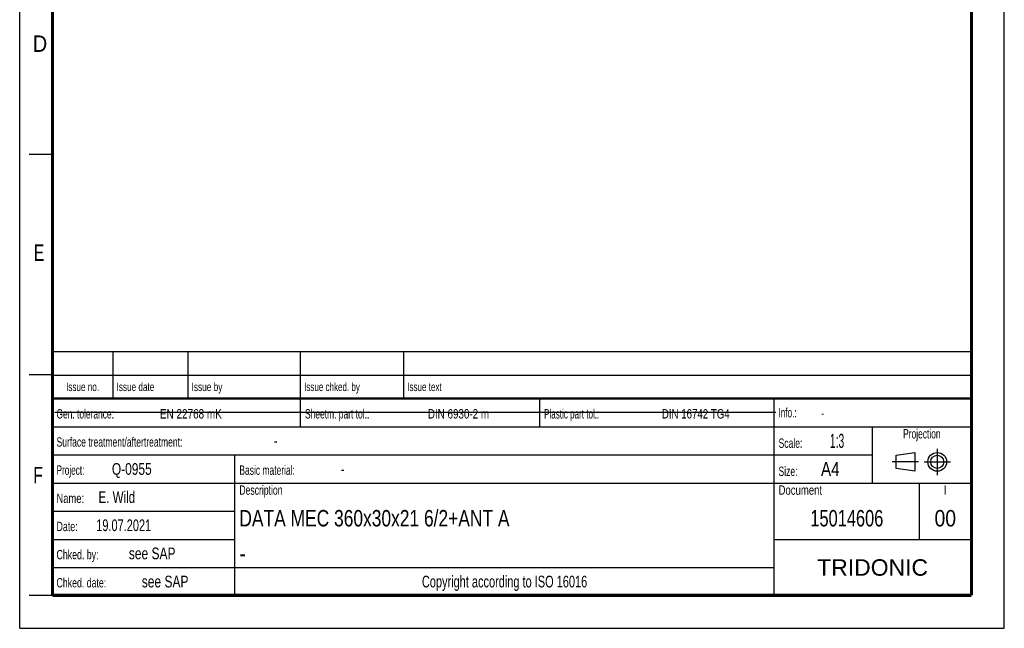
# Model space of a CAD drawing. Header units: millimetres. Extents: x 0 to 210, y 0 to 297.
# Tile 1 of 41: x 0 to 210, y 0 to 130. Entities that reach past the tile are written whole.
import ezdxf
from ezdxf.enums import TextEntityAlignment as Align

# ---------------------------------------------------------------- set-up
doc = ezdxf.new("R2010")
doc.units = ezdxf.units.MM
doc.header["$LTSCALE"] = 19.36
doc.linetypes.add('CENTER', pattern=[0.6, 0.375, -0.075, 0.075, -0.075])
doc.layers.get('0').update_dxf_attribs({"linetype": 'CONTINUOUS'})
doc.layers.add('DEFAULT_1', color=7, linetype='CENTER')
doc.layers.add('Z_NOTICE', color=7, linetype='CONTINUOUS')
doc.styles.get("Standard").update_dxf_attribs({"font": 'txt', "width": 0.7})
doc.styles.add('TEXTSTYLE_2', font='txt', dxfattribs={"width": 0.75})
doc.styles.add('TEXTSTYLE_5', font='arial.ttf')

# ---------------------------------------------------------------- blocks, each defined once
blk = doc.blocks.new('PROJEKTIONSMETHODE_BL0', base_point=(192.31, 35.47))
at = {"color": 2, "linetype": 'CONTINUOUS'}
for p, q in [((186.91, 36.87), (190.91, 37.47)), ((186.91, 34.07), (186.91, 36.87)), ((190.91, 37.47), (190.91, 33.47)), ((190.91, 33.47), (186.91, 34.07))]:
    blk.add_line(p, q, dxfattribs=at)
for radius in [2, 1.4]:
    blk.add_circle((195.71, 35.47), radius, dxfattribs=at)
at = {"layer": 'DEFAULT_1', "color": 2, "linetype": 'CENTER'}
for p, q in [((195.71, 38.27), (195.71, 32.67)), ((191.71, 35.47), (186.11, 35.47)), ((192.91, 35.47), (198.5, 35.47))]:
    blk.add_line(p, q, dxfattribs=at)

msp = doc.modelspace()

# ---------------------------------------------------------------- linework, layer by layer
at = {"color": 2, "linetype": 'CONTINUOUS'}
for p, q in [((0, 0), (0, 297)), ((210, 0), (210, 297)), ((7, 101), (2, 101)), ((6.91362, 48.96015), (6.91362, 58.96015)), ((6.91362, 58.96015), (202.91362, 58.96015)), ((19.91362, 48.96015), (19.91362, 58.96015)), ((35.91362, 48.96015), (35.91362, 58.96015)), ((59.91362, 48.96015), (59.91362, 58.96015)), ((81.91362, 48.96015), (81.91362, 58.96015)), ((202.91362, 48.96015), (202.91362, 58.96015)), ((7, 54), (2, 54)), ((6.91362, 53.96015), (202.91362, 53.96015)), ((6.91355, 6.96013), (6.91355, 48.96013)), ((6.91355, 48.96013), (202.91355, 48.96013)), ((6.91362, 48.96015), (202.91362, 48.96015)), ((59.91355, 42.96013), (59.91355, 48.96013)), ((110.91355, 42.96013), (110.91355, 48.96013)), ((160.91355, 6.96013), (160.91355, 48.96013)), ((202.91355, 6.96013), (202.91355, 48.96013)), ((6.91355, 42.96013), (202.91355, 42.96013)), ((181.91355, 30.96013), (181.91355, 42.96013)), ((6.91355, 36.96013), (181.91355, 36.96013)), ((45.91355, 6.96013), (45.91355, 36.96013)), ((6.91355, 30.96013), (202.91355, 30.96013)), ((191.91355, 18.96013), (191.91355, 30.96013)), ((6.91355, 24.96013), (45.91355, 24.96013)), ((6.91355, 18.96013), (45.91355, 18.96013)), ((160.91355, 18.96013), (202.91355, 18.96013)), ((6.91355, 12.96013), (160.91355, 12.96013)), ((7, 7), (2, 7)), ((6.91355, 6.96013), (202.91355, 6.96013)), ((0, 0), (210, 0))]:
    msp.add_line(p, q, dxfattribs=at)
at = {"color": 7, "linetype": 'CONTINUOUS'}
msp.add_line((7.46812, 46.04239), (161.26812, 46.04239), dxfattribs=at)
for points, const_width in [([(7, 7), (7, 290)], 0.7), ([(203, 7), (203, 290)], 0.7), ([(7, 49), (203, 49)], 0.5), ([(7, 7), (203, 7)], 0.7)]:
    msp.add_lwpolyline(points, dxfattribs=dict(at, const_width=const_width))

# ---------------------------------------------------------------- block references
at = {"color": 2, "linetype": 'CONTINUOUS'}
msp.add_blockref('PROJEKTIONSMETHODE_BL0', (192.30508, 35.46975), dxfattribs=at)

# ---------------------------------------------------------------- texts
at = {"color": 5, "linetype": 'CONTINUOUS', "style": 'TEXTSTYLE_2'}
for s, width, p in [('D', 0.904762, (2.80729, 122.85717)), ('E', 0.714286, (3.00245, 78.30247)), ('F', 0.714286, (2.92219, 30.89704))]:
    msp.add_text(s, height=3.5, dxfattribs=dict(at, width=width)).set_placement(p)
at = {"layer": 'Z_NOTICE', "color": 5, "linetype": 'CONTINUOUS', "style": 'TEXTSTYLE_2'}
for s, height, width, p in [('Issue date ', 1.8, 0.725108, (20.66362, 50.56015)), ('Issue by ', 1.8, 0.732804, (36.66362, 50.56015)), ('Issue chked. by', 1.8, 0.711111, (60.66362, 50.56015)), ('Issue text ', 1.8, 0.712121, (82.66362, 50.56015)), ('Gen. tolerance:', 2, 0.669841, (7.85105, 44.71013)), ('EN 22768 mK', 2, 0.792208, (29.91057, 44.71013)), ('Sheetm. part tol.:', 2, 0.67328, (60.85105, 44.71013)), ('DIN 6930-2 m', 2, 0.78373, (87.05343, 44.71013)), ('Plastic part tol.:', 2, 0.642857, (111.85105, 44.71013)), ('DIN 16742 TG4', 2, 0.772894, (136.95819, 44.71013)), ('Info.: ', 2, 0.64966, (161.85105, 44.96013)), ('Surface treatment/aftertreatment: ', 2, 0.681373, (7.85105, 38.71013)), ('Scale:  ', 2, 0.684524, (161.85105, 38.46013)), ('1:3', 3, 0.547619, (172.80343, 38.46013)), ('-', 2.5, 0.714286, (54.18438, 38.71013)), ('Project: ', 2, 0.656085, (7.85105, 32.71013)), ('Q-0955', 2.5, 0.761905, (19.66057, 32.71013)), ('Basic material: ', 2, 0.675595, (46.85105, 32.71013)), ('-', 2.5, 0.714286, (68.47009, 32.71013)), ('Size: ', 2, 0.678571, (161.85105, 32.46013)), (' A4', 3, 0.809524, (169.9939, 32.46013)), ('E. Wild', 2.5, 0.738095, (16.80343, 26.71013)), ('Description', 2, 0.688312, (46.85105, 28.46013)), ('Document', 2, 0.761905, (161.85105, 28.46013)), ('Name: ', 2, 0.746032, (7.85105, 26.71013)), ('19.07.2021', 2.5, 0.7, (16.32724, 20.71013)), ('Date: ', 2, 0.706349, (7.85105, 20.71013)), ('Chked. by: ', 2, 0.701299, (7.85105, 14.71013)), ('see SAP', 2.5, 0.765306, (23.27962, 14.71013)), ('Chked. date: ', 2, 0.699634, (7.85105, 8.71013)), ('see SAP', 2.5, 0.765306, (26.04152, 8.71013))]:
    msp.add_text(s, height=height, dxfattribs=dict(at, width=width)).set_placement(p)
for s, height, width, p in [('Issue no.', 1.8, 0.719577, (13.41362, 50.56015)), ('Projection', 2, 0.671429, (192.41355, 40.46013)), ('I', 2, 0.833333, (197.41355, 28.46013)), ('Copyright according to ISO 16016', 2.5, 0.700149, (103.41355, 8.71013))]:
    msp.add_text(s, height=height, dxfattribs=dict(at, width=width)).set_placement(p, align=Align.CENTER)
at = {"layer": 'Z_NOTICE', "color": 5, "linetype": 'CONTINUOUS', "width": 0.714286}
msp.add_text('-', height=1.8, dxfattribs=at).set_placement((170.94628, 44.96013))
at = {"layer": 'Z_NOTICE', "color": 7, "linetype": 'CONTINUOUS', "style": 'TEXTSTYLE_2'}
for s, width, p in [('DATA MEC 360x30x21 6/2+ANT A', 0.792517, (46.85105, 21.71013)), ('-', 0.904762, (46.85105, 14.21013))]:
    msp.add_text(s, height=3.5, dxfattribs=dict(at, width=width)).set_placement(p)
for s, width, p in [('15014606', 0.747024, (176.41355, 21.71013)), ('00', 0.880952, (197.41355, 21.71013))]:
    msp.add_text(s, height=3.5, dxfattribs=dict(at, width=width)).set_placement(p, align=Align.CENTER)
at = {"layer": 'Z_NOTICE', "color": 5, "linetype": 'CONTINUOUS', "style": 'TEXTSTYLE_5'}
msp.add_text('TRIDONIC', height=3.5, dxfattribs=at).set_placement((181.91355, 11.21013), align=Align.CENTER)

doc.saveas('drawing.dxf')
